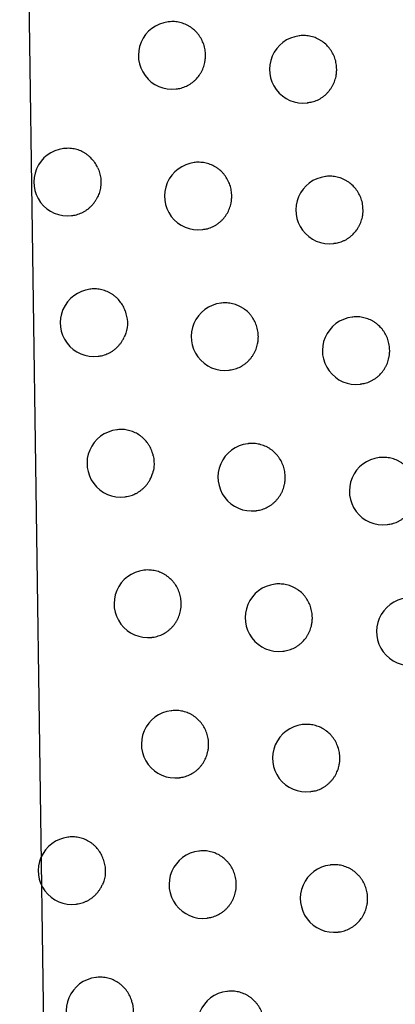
# Model space of a CAD drawing. Header units: millimetres. Extents: x -0.66 to 0.91, y -0.4 to 0.64.
# Tile 129 of 171: x 0.28249 to 0.28805, y 0.03767 to 0.05226. Entities that reach past the tile are written whole.
import ezdxf

# ---------------------------------------------------------------- set-up
doc = ezdxf.new("R2010")
doc.units = ezdxf.units.MM
doc.layers.add('FORMAT', color=7, linetype='Continuous')

msp = doc.modelspace()

# ---------------------------------------------------------------- linework, layer by layer
at = {"layer": 'FORMAT', "color": 7, "linetype": 'Continuous', "lineweight": 25}
for p, q in [((0.282486, 0.061867), (0.282953, 0.029505)), ((0.284693, 0.052227), (0.284684, 0.052226)), ((0.286635, 0.052021), (0.286626, 0.05202)), ((0.284803, 0.051233), (0.28481, 0.051234)), ((0.286745, 0.051027), (0.286752, 0.051028)), ((0.283145, 0.050351), (0.283136, 0.05035)), ((0.285082, 0.050144), (0.285073, 0.050143)), ((0.287024, 0.049937), (0.287016, 0.049936)), ((0.283255, 0.049357), (0.283261, 0.049358)), ((0.285192, 0.04915), (0.285198, 0.049151)), ((0.287135, 0.048944), (0.287141, 0.048944)), ((0.283536, 0.048268), (0.283527, 0.048267)), ((0.285475, 0.048061), (0.285466, 0.04806)), ((0.287419, 0.047855), (0.28741, 0.047854)), ((0.283646, 0.047274), (0.283652, 0.047275)), ((0.285585, 0.047067), (0.285591, 0.047068)), ((0.287529, 0.046861), (0.287536, 0.046862)), ((0.283932, 0.046186), (0.283924, 0.046185)), ((0.285872, 0.045979), (0.285864, 0.045978)), ((0.287817, 0.045773), (0.287809, 0.045772)), ((0.284043, 0.045192), (0.284049, 0.045193)), ((0.285983, 0.044985), (0.285989, 0.044986)), ((0.287928, 0.044779), (0.287935, 0.04478)), ((0.284333, 0.044105), (0.284324, 0.044104)), ((0.286274, 0.043898), (0.286266, 0.043897)), ((0.284443, 0.043111), (0.28445, 0.043112)), ((0.286385, 0.042904), (0.286391, 0.042905)), ((0.284738, 0.042024), (0.28473, 0.042023)), ((0.286681, 0.041818), (0.286672, 0.041817)), ((0.284849, 0.04103), (0.284855, 0.041031)), ((0.286791, 0.040824), (0.286798, 0.040825)), ((0.28321, 0.040152), (0.283201, 0.040151)), ((0.285148, 0.039945), (0.28514, 0.039944)), ((0.287092, 0.039739), (0.287084, 0.039738)), ((0.28332, 0.039158), (0.283326, 0.039159)), ((0.285259, 0.038951), (0.285265, 0.038952)), ((0.287203, 0.038745), (0.287209, 0.038746)), ((0.283623, 0.038073), (0.283614, 0.038072)), ((0.285563, 0.037867), (0.285554, 0.037866))]:
    msp.add_line(p, q, dxfattribs=at)
for centre in [(0.284744, 0.05173), (0.286686, 0.051523), (0.283195, 0.049853), (0.285132, 0.049646), (0.287076, 0.04944), (0.283587, 0.04777), (0.285526, 0.047564), (0.28747, 0.047357), (0.283983, 0.045688), (0.285923, 0.045482), (0.287869, 0.045276), (0.284384, 0.043607), (0.286325, 0.043401), (0.288272, 0.043195), (0.284789, 0.041527), (0.286732, 0.041321), (0.283261, 0.039654), (0.285199, 0.039448), (0.287143, 0.039241), (0.283674, 0.037576), (0.285614, 0.037369)]:
    msp.add_arc(centre, 0.0005, 96.8344, 276.8344, dxfattribs=at)
for points, knots in [([(0.301512, 0.021373), (0.300104, 0.027961), (0.297285, 0.041138), (0.293571, 0.061018), (0.2902, 0.080972), (0.288299, 0.094334), (0.287348, 0.101017)], [0, 0, 0, 0, 0.249742, 0.499588, 0.749742, 1, 1, 1, 1]), ([(0.285239, 0.05173), (0.285238, 0.051744), (0.285237, 0.051785), (0.285228, 0.051841), (0.285212, 0.051895), (0.285191, 0.051947), (0.285165, 0.051996), (0.285133, 0.052041), (0.285097, 0.052084), (0.285056, 0.052122), (0.285011, 0.052153), (0.284964, 0.052182), (0.284913, 0.052203), (0.28486, 0.052218), (0.284819, 0.052226), (0.284779, 0.052231), (0.284737, 0.052231), (0.284708, 0.05223), (0.284694, 0.052227), (0.284693, 0.052227)], [0, 0, 0, 0, 0.048784, 0.148012, 0.198576, 0.247535, 0.346579, 0.397131, 0.446201, 0.545464, 0.596123, 0.645415, 0.745126, 0.796014, 0.845517, 0.895365, 0.945746, 0.996858, 1, 1, 1, 1]), ([(0.287182, 0.051524), (0.287181, 0.051537), (0.28718, 0.051579), (0.287171, 0.051635), (0.287155, 0.051689), (0.287134, 0.051741), (0.287108, 0.05179), (0.287075, 0.051835), (0.287039, 0.051878), (0.286998, 0.051916), (0.286953, 0.051947), (0.286905, 0.051975), (0.286854, 0.051997), (0.286801, 0.052012), (0.286761, 0.05202), (0.28672, 0.052024), (0.286678, 0.052024), (0.28665, 0.052024), (0.286635, 0.052021), (0.286635, 0.052021)], [0, 0, 0, 0, 0.048892, 0.148339, 0.199012, 0.248081, 0.347345, 0.398012, 0.447151, 0.546554, 0.597288, 0.646566, 0.746251, 0.797129, 0.846541, 0.896297, 0.946587, 0.997608, 1, 1, 1, 1]), ([(0.28481, 0.051236), (0.284819, 0.051236), (0.284842, 0.051238), (0.284878, 0.051247), (0.28493, 0.051263), (0.284981, 0.051287), (0.285027, 0.051317), (0.28506, 0.051342), (0.285102, 0.05138), (0.285138, 0.051422), (0.285168, 0.051469), (0.285195, 0.051519), (0.285215, 0.051571), (0.285229, 0.051629), (0.285237, 0.051677), (0.285238, 0.051712), (0.285239, 0.05173)], [0, 0, 0, 0, 0.038624, 0.097784, 0.157381, 0.272995, 0.331685, 0.391237, 0.448681, 0.564903, 0.624242, 0.681418, 0.797094, 0.856152, 0.927678, 1, 1, 1, 1]), ([(0.286751, 0.051032), (0.286774, 0.051034), (0.286812, 0.051037), (0.28686, 0.051053), (0.286898, 0.051069), (0.286935, 0.051088), (0.28697, 0.051111), (0.287003, 0.051136), (0.287034, 0.051164), (0.287062, 0.051195), (0.287088, 0.051228), (0.287111, 0.051263), (0.287138, 0.051312), (0.287158, 0.051364), (0.287173, 0.051422), (0.28718, 0.051471), (0.287181, 0.051506), (0.287182, 0.051524)], [0, 0, 0, 0, 0.09821, 0.157638, 0.215143, 0.273052, 0.331587, 0.39098, 0.448347, 0.506117, 0.564513, 0.623765, 0.680962, 0.796678, 0.855752, 0.927476, 1, 1, 1, 1]), ([(0.28364, 0.050071), (0.283632, 0.050087), (0.283615, 0.05012), (0.283578, 0.050172), (0.283538, 0.050217), (0.283496, 0.050252), (0.283462, 0.050276), (0.283427, 0.050298), (0.28339, 0.050315), (0.283351, 0.05033), (0.283312, 0.050342), (0.283271, 0.050349), (0.283231, 0.050354), (0.283189, 0.050354), (0.28316, 0.050353), (0.283146, 0.050351), (0.283145, 0.050351)], [0, 0, 0, 0, 0.088744, 0.178315, 0.31206, 0.379936, 0.448787, 0.51565, 0.583457, 0.651743, 0.721012, 0.788253, 0.855958, 0.925127, 0.994802, 1, 1, 1, 1]), ([(0.28364, 0.050071), (0.283646, 0.050058), (0.283657, 0.050033), (0.28367, 0.049993), (0.28368, 0.049952), (0.283686, 0.049911), (0.283689, 0.049869), (0.283689, 0.049827), (0.283685, 0.049785), (0.283678, 0.049744), (0.283665, 0.049693), (0.283646, 0.049644), (0.283627, 0.04961), (0.283621, 0.049598)], [0, 0, 0, 0, 0.083641, 0.167863, 0.253916, 0.340602, 0.424243, 0.508465, 0.594518, 0.681203, 0.759694, 0.919011, 1, 1, 1, 1]), ([(0.285628, 0.049646), (0.285627, 0.04966), (0.285626, 0.049702), (0.285616, 0.049757), (0.285601, 0.049811), (0.28558, 0.049863), (0.285554, 0.049913), (0.285521, 0.049958), (0.285486, 0.05), (0.285445, 0.050038), (0.2854, 0.05007), (0.285352, 0.050098), (0.285301, 0.05012), (0.285248, 0.050135), (0.285208, 0.050143), (0.285167, 0.050147), (0.285126, 0.050147), (0.285097, 0.050147), (0.285082, 0.050144), (0.285082, 0.050143)], [0, 0, 0, 0, 0.048811, 0.148095, 0.198687, 0.247674, 0.346774, 0.397355, 0.446443, 0.545742, 0.59642, 0.645709, 0.745414, 0.796301, 0.845781, 0.895606, 0.945965, 0.997055, 1, 1, 1, 1]), ([(0.287572, 0.04944), (0.287571, 0.049468), (0.287569, 0.04951), (0.287557, 0.049565), (0.287545, 0.049605), (0.287524, 0.049657), (0.287498, 0.049707), (0.287465, 0.049752), (0.287429, 0.049795), (0.287388, 0.049832), (0.287343, 0.049864), (0.287295, 0.049892), (0.287244, 0.049914), (0.287191, 0.049929), (0.28715, 0.049936), (0.287109, 0.049941), (0.287068, 0.049941), (0.287039, 0.04994), (0.287025, 0.049937), (0.287024, 0.049937)], [0, 0, 0, 0, 0.0980779, 0.1484015, 0.1990955, 0.2481836, 0.3474884, 0.3981761, 0.4473267, 0.546755, 0.597503, 0.6467779, 0.7464577, 0.7973343, 0.8467289, 0.8964682, 0.9467411, 0.9977449, 1, 1, 1, 1]), ([(0.283261, 0.049358), (0.28327, 0.049359), (0.283292, 0.049362), (0.283328, 0.04937), (0.283368, 0.049383), (0.283406, 0.049399), (0.283442, 0.049418), (0.283478, 0.04944), (0.283511, 0.049466), (0.283542, 0.049494), (0.28357, 0.049524), (0.283596, 0.049557), (0.283612, 0.049583), (0.28362, 0.049597), (0.283621, 0.049598)], [0, 0, 0, 0, 0.060142, 0.1539444, 0.2484391, 0.3395035, 0.4312041, 0.5249173, 0.6193285, 0.709957, 0.8012203, 0.8944929, 0.9884625, 1, 1, 1, 1]), ([(0.285198, 0.049154), (0.285221, 0.049156), (0.285258, 0.04916), (0.285319, 0.04918), (0.285369, 0.049204), (0.285416, 0.049233), (0.285449, 0.049259), (0.28548, 0.049287), (0.285508, 0.049317), (0.285534, 0.04935), (0.285557, 0.049386), (0.285584, 0.049435), (0.285604, 0.049487), (0.285618, 0.049545), (0.285626, 0.049594), (0.285627, 0.049629), (0.285628, 0.049646)], [0, 0, 0, 0, 0.097785, 0.157342, 0.272887, 0.33154, 0.391056, 0.448484, 0.506317, 0.564777, 0.624098, 0.681282, 0.796976, 0.856042, 0.927622, 1, 1, 1, 1]), ([(0.287141, 0.048948), (0.287164, 0.04895), (0.287201, 0.048953), (0.28725, 0.04897), (0.287288, 0.048986), (0.287325, 0.049005), (0.28736, 0.049027), (0.287393, 0.049053), (0.287434, 0.04909), (0.287471, 0.049133), (0.287501, 0.049179), (0.287528, 0.049229), (0.287548, 0.049281), (0.287563, 0.049339), (0.287571, 0.049388), (0.287572, 0.049423), (0.287572, 0.04944)], [0, 0, 0, 0, 0.098324, 0.157727, 0.215212, 0.273099, 0.331612, 0.390982, 0.448342, 0.564389, 0.623633, 0.680841, 0.796578, 0.855663, 0.927431, 1, 1, 1, 1]), ([(0.28405, 0.047945), (0.28404, 0.047969), (0.28402, 0.048018), (0.283975, 0.048084), (0.28393, 0.048134), (0.283888, 0.04817), (0.283854, 0.048194), (0.283819, 0.048215), (0.283782, 0.048233), (0.283743, 0.048247), (0.283703, 0.048259), (0.283663, 0.048267), (0.283622, 0.048271), (0.283581, 0.048272), (0.283552, 0.04827), (0.283537, 0.048268), (0.283536, 0.048268)], [0, 0, 0, 0, 0.1164653, 0.2351219, 0.359727, 0.4229648, 0.4871132, 0.5493743, 0.6125157, 0.6761035, 0.7406077, 0.8031918, 0.8662085, 0.9305881, 0.9954384, 1, 1, 1, 1]), ([(0.286021, 0.047564), (0.286021, 0.047577), (0.286019, 0.047619), (0.28601, 0.047675), (0.285994, 0.047729), (0.285974, 0.047781), (0.285947, 0.04783), (0.285915, 0.047875), (0.285879, 0.047918), (0.285838, 0.047955), (0.285793, 0.047987), (0.285745, 0.048015), (0.285694, 0.048037), (0.285641, 0.048052), (0.285601, 0.04806), (0.28556, 0.048064), (0.285519, 0.048064), (0.28549, 0.048065), (0.285475, 0.048061), (0.285475, 0.048061)], [0, 0, 0, 0, 0.048836, 0.148171, 0.198788, 0.247801, 0.346952, 0.39756, 0.446663, 0.545994, 0.59669, 0.645975, 0.745674, 0.796558, 0.846017, 0.895821, 0.946158, 0.997226, 1, 1, 1, 1]), ([(0.28405, 0.047945), (0.284064, 0.047891), (0.284092, 0.047783), (0.284072, 0.047647), (0.284042, 0.047576), (0.284034, 0.047556)], [0, 0, 0, 0, 0.418984, 0.837967, 1, 1, 1, 1]), ([(0.287967, 0.047358), (0.287965, 0.047385), (0.287963, 0.047427), (0.287952, 0.047482), (0.28794, 0.047523), (0.287919, 0.047575), (0.287892, 0.047624), (0.28786, 0.04767), (0.287824, 0.047712), (0.287783, 0.04775), (0.287737, 0.047782), (0.287689, 0.04781), (0.287638, 0.047831), (0.287585, 0.047846), (0.287545, 0.047854), (0.287504, 0.047858), (0.287462, 0.047858), (0.287434, 0.047858), (0.287419, 0.047855), (0.287419, 0.047855)], [0, 0, 0, 0, 0.0981146, 0.1484569, 0.1991696, 0.2482762, 0.3476185, 0.3983257, 0.4474878, 0.5469399, 0.5977007, 0.6469732, 0.7466486, 0.7975236, 0.8469027, 0.8966263, 0.9468836, 0.9978718, 1, 1, 1, 1]), ([(0.283652, 0.047275), (0.283661, 0.047276), (0.283684, 0.047279), (0.28372, 0.047287), (0.28376, 0.0473), (0.283798, 0.047316), (0.283834, 0.047335), (0.28387, 0.047357), (0.283903, 0.047383), (0.283934, 0.047411), (0.283962, 0.047441), (0.283988, 0.047475), (0.284013, 0.047513), (0.284027, 0.047541), (0.284034, 0.047556)], [0, 0, 0, 0, 0.054945, 0.140089, 0.225862, 0.308528, 0.391772, 0.476841, 0.562543, 0.644846, 0.727725, 0.812427, 0.897761, 1, 1, 1, 1]), ([(0.285591, 0.047069), (0.2856, 0.04707), (0.285623, 0.047072), (0.28566, 0.047081), (0.285712, 0.047097), (0.285763, 0.047121), (0.285809, 0.047151), (0.285843, 0.047176), (0.285873, 0.047204), (0.285902, 0.047235), (0.285927, 0.047268), (0.28595, 0.047303), (0.285977, 0.047352), (0.285997, 0.047405), (0.286012, 0.047462), (0.286019, 0.047511), (0.28602, 0.047546), (0.286021, 0.047564)], [0, 0, 0, 0, 0.038969, 0.098042, 0.157552, 0.273011, 0.331621, 0.391091, 0.448495, 0.506303, 0.564737, 0.62403, 0.681213, 0.796902, 0.855965, 0.927583, 1, 1, 1, 1]), ([(0.287535, 0.046866), (0.287559, 0.046868), (0.287596, 0.046871), (0.287644, 0.046887), (0.287683, 0.046903), (0.287719, 0.046922), (0.287755, 0.046945), (0.287788, 0.04697), (0.287829, 0.047007), (0.287865, 0.04705), (0.287896, 0.047097), (0.287923, 0.047146), (0.287943, 0.047198), (0.287957, 0.047256), (0.287965, 0.047305), (0.287966, 0.04734), (0.287967, 0.047358)], [0, 0, 0, 0, 0.098421, 0.157795, 0.215254, 0.273117, 0.331604, 0.390947, 0.448295, 0.564317, 0.623547, 0.680759, 0.796506, 0.855594, 0.927397, 1, 1, 1, 1]), ([(0.284465, 0.045801), (0.28446, 0.045819), (0.284449, 0.045863), (0.284424, 0.045918), (0.284396, 0.045966), (0.284364, 0.046011), (0.284326, 0.046052), (0.284284, 0.046088), (0.284239, 0.04612), (0.28419, 0.046146), (0.284139, 0.046165), (0.284099, 0.046177), (0.284059, 0.046185), (0.284018, 0.046189), (0.283977, 0.046189), (0.283948, 0.046188), (0.283933, 0.046186), (0.283932, 0.046186)], [0, 0, 0, 0, 0.074218, 0.187525, 0.245034, 0.303377, 0.41697, 0.47462, 0.5331, 0.647267, 0.705208, 0.763985, 0.820986, 0.878381, 0.937018, 0.996083, 1, 1, 1, 1]), ([(0.286419, 0.045482), (0.286418, 0.045496), (0.286417, 0.045537), (0.286408, 0.045593), (0.286392, 0.045647), (0.286371, 0.045699), (0.286345, 0.045748), (0.286312, 0.045794), (0.286277, 0.045836), (0.286235, 0.045874), (0.28619, 0.045906), (0.286143, 0.045934), (0.286092, 0.045955), (0.286039, 0.04597), (0.285998, 0.045978), (0.285957, 0.045982), (0.285916, 0.045982), (0.285887, 0.045983), (0.285873, 0.045979), (0.285872, 0.045979)], [0, 0, 0, 0, 0.04886, 0.148242, 0.198883, 0.247919, 0.347118, 0.39775, 0.446869, 0.54623, 0.596942, 0.646224, 0.745917, 0.796798, 0.846237, 0.896021, 0.946338, 0.997387, 1, 1, 1, 1]), ([(0.284465, 0.045801), (0.284473, 0.045745), (0.284485, 0.045655), (0.284463, 0.045568), (0.284454, 0.045535)], [0, 0, 0, 0, 0.621366, 1, 1, 1, 1]), ([(0.288366, 0.045276), (0.288365, 0.045304), (0.288363, 0.045346), (0.288351, 0.0454), (0.288339, 0.045441), (0.288318, 0.045493), (0.288291, 0.045543), (0.288259, 0.045588), (0.288223, 0.04563), (0.288182, 0.045668), (0.288136, 0.0457), (0.288088, 0.045728), (0.288037, 0.04575), (0.287984, 0.045764), (0.287943, 0.045772), (0.287902, 0.045776), (0.287861, 0.045776), (0.287832, 0.045776), (0.287818, 0.045773), (0.287818, 0.045773)], [0, 0, 0, 0, 0.098148, 0.148508, 0.199238, 0.248362, 0.347739, 0.398464, 0.447637, 0.547111, 0.597883, 0.647154, 0.746825, 0.797699, 0.847063, 0.896773, 0.947016, 0.997989, 1, 1, 1, 1]), ([(0.284049, 0.045193), (0.284058, 0.045194), (0.28408, 0.045197), (0.284117, 0.045205), (0.284156, 0.045218), (0.284194, 0.045234), (0.284231, 0.045253), (0.284266, 0.045275), (0.284299, 0.045301), (0.28433, 0.045329), (0.284358, 0.045359), (0.284384, 0.045393), (0.28441, 0.045432), (0.284435, 0.04548), (0.284448, 0.045516), (0.284454, 0.045535)], [0, 0, 0, 0, 0.048925, 0.124281, 0.200193, 0.273362, 0.347042, 0.422336, 0.49819, 0.571064, 0.644987, 0.719444, 0.794999, 0.896967, 1, 1, 1, 1]), ([(0.285988, 0.04499), (0.286012, 0.044992), (0.286049, 0.044995), (0.28611, 0.045016), (0.28616, 0.045039), (0.286207, 0.045069), (0.28624, 0.045094), (0.286271, 0.045122), (0.286299, 0.045153), (0.286325, 0.045186), (0.286348, 0.045221), (0.286375, 0.04527), (0.286395, 0.045323), (0.28641, 0.045381), (0.286417, 0.045429), (0.286418, 0.045464), (0.286419, 0.045482)], [0, 0, 0, 0, 0.098036, 0.157517, 0.272929, 0.331515, 0.390959, 0.448356, 0.506155, 0.564581, 0.623865, 0.681062, 0.796779, 0.855854, 0.927528, 1, 1, 1, 1]), ([(0.287934, 0.044784), (0.287958, 0.044786), (0.287995, 0.044789), (0.288043, 0.044806), (0.288082, 0.044821), (0.288118, 0.044841), (0.288154, 0.044863), (0.288187, 0.044888), (0.288228, 0.044926), (0.288264, 0.044968), (0.288295, 0.045015), (0.288322, 0.045064), (0.288342, 0.045117), (0.288357, 0.045175), (0.288364, 0.045223), (0.288365, 0.045258), (0.288366, 0.045276)], [0, 0, 0, 0, 0.0985113, 0.1578582, 0.2152944, 0.2731332, 0.3315963, 0.390915, 0.4482517, 0.56425, 0.6234675, 0.6806842, 0.7964387, 0.8555305, 0.9273647, 1, 1, 1, 1]), ([(0.284879, 0.043607), (0.284878, 0.043621), (0.284877, 0.043663), (0.284868, 0.043718), (0.284852, 0.043772), (0.284831, 0.043824), (0.284805, 0.043873), (0.284773, 0.043919), (0.284737, 0.043961), (0.284696, 0.043999), (0.284651, 0.044031), (0.284604, 0.044059), (0.284553, 0.044081), (0.2845, 0.044096), (0.284459, 0.044103), (0.284419, 0.044108), (0.284377, 0.044108), (0.284348, 0.044108), (0.284334, 0.044105), (0.284333, 0.044104)], [0, 0, 0, 0, 0.048779, 0.147997, 0.198554, 0.247509, 0.346541, 0.397088, 0.446155, 0.545412, 0.596067, 0.64536, 0.745074, 0.795963, 0.845471, 0.895323, 0.945709, 0.996827, 1, 1, 1, 1]), ([(0.286821, 0.043401), (0.286821, 0.043415), (0.28682, 0.043456), (0.28681, 0.043512), (0.286794, 0.043566), (0.286774, 0.043618), (0.286747, 0.043667), (0.286715, 0.043713), (0.286679, 0.043755), (0.286638, 0.043793), (0.286593, 0.043825), (0.286545, 0.043853), (0.286494, 0.043874), (0.286441, 0.043889), (0.2864, 0.043897), (0.286359, 0.043901), (0.286318, 0.043901), (0.286289, 0.043901), (0.286275, 0.043898), (0.286274, 0.043898)], [0, 0, 0, 0, 0.048881, 0.148306, 0.198969, 0.248026, 0.347268, 0.397924, 0.447055, 0.546443, 0.59717, 0.646448, 0.746135, 0.797014, 0.846433, 0.896198, 0.946496, 0.997525, 1, 1, 1, 1]), ([(0.28445, 0.043113), (0.284459, 0.043114), (0.284482, 0.043115), (0.284518, 0.043124), (0.28457, 0.043141), (0.284621, 0.043164), (0.284667, 0.043194), (0.2847, 0.04322), (0.284731, 0.043248), (0.284759, 0.043278), (0.284785, 0.043311), (0.284808, 0.043347), (0.284835, 0.043396), (0.284855, 0.043448), (0.284869, 0.043506), (0.284877, 0.043555), (0.284878, 0.04359), (0.284879, 0.043607)], [0, 0, 0, 0, 0.038575, 0.097734, 0.15733, 0.272946, 0.331636, 0.391188, 0.448632, 0.50648, 0.564957, 0.624295, 0.681465, 0.797131, 0.856184, 0.927694, 1, 1, 1, 1]), ([(0.286391, 0.042907), (0.2864, 0.042907), (0.286423, 0.042909), (0.28646, 0.042918), (0.286512, 0.042934), (0.286563, 0.042958), (0.28661, 0.042988), (0.286643, 0.043013), (0.286684, 0.043051), (0.28672, 0.043093), (0.286751, 0.04314), (0.286777, 0.043189), (0.286798, 0.043242), (0.286812, 0.0433), (0.28682, 0.043348), (0.286821, 0.043383), (0.286821, 0.043401)], [0, 0, 0, 0, 0.0392798, 0.0982892, 0.1577336, 0.2730814, 0.3316337, 0.3910445, 0.4484239, 0.5645109, 0.6237765, 0.6809763, 0.7966989, 0.8557767, 0.9274886, 1, 1, 1, 1]), ([(0.285284, 0.041527), (0.285284, 0.041541), (0.285283, 0.041582), (0.285273, 0.041638), (0.285257, 0.041692), (0.285237, 0.041744), (0.28521, 0.041793), (0.285178, 0.041839), (0.285142, 0.041881), (0.285101, 0.041919), (0.285056, 0.041951), (0.285009, 0.041979), (0.284958, 0.042), (0.284905, 0.042015), (0.284865, 0.042023), (0.284824, 0.042028), (0.284782, 0.042028), (0.284754, 0.042027), (0.284739, 0.042024), (0.284738, 0.042024)], [0, 0, 0, 0, 0.048805, 0.148076, 0.19866, 0.247641, 0.346727, 0.397302, 0.446385, 0.545674, 0.596348, 0.645637, 0.745341, 0.796227, 0.845711, 0.89554, 0.945902, 0.996996, 1, 1, 1, 1]), ([(0.287228, 0.041321), (0.287228, 0.041335), (0.287227, 0.041376), (0.287217, 0.041432), (0.287201, 0.041486), (0.287181, 0.041538), (0.287154, 0.041587), (0.287122, 0.041633), (0.287086, 0.041675), (0.287044, 0.041713), (0.286999, 0.041745), (0.286951, 0.041773), (0.2869, 0.041794), (0.286847, 0.041809), (0.286807, 0.041817), (0.286766, 0.041821), (0.286724, 0.041821), (0.286696, 0.041821), (0.286681, 0.041818), (0.286681, 0.041818)], [0, 0, 0, 0, 0.0489012, 0.1483671, 0.1990506, 0.2481286, 0.3474125, 0.3980895, 0.4472334, 0.546648, 0.5973886, 0.6466645, 0.7463459, 0.797223, 0.8466256, 0.8963728, 0.9466536, 0.9976654, 1, 1, 1, 1]), ([(0.284855, 0.041035), (0.284878, 0.041037), (0.284915, 0.04104), (0.284976, 0.041061), (0.285026, 0.041084), (0.285073, 0.041114), (0.285106, 0.041139), (0.285137, 0.041167), (0.285165, 0.041198), (0.285191, 0.041231), (0.285214, 0.041266), (0.28524, 0.041316), (0.285261, 0.041368), (0.285275, 0.041426), (0.285283, 0.041475), (0.285284, 0.041509), (0.285284, 0.041527)], [0, 0, 0, 0, 0.0977451, 0.1573069, 0.2728652, 0.3315257, 0.3910479, 0.4484816, 0.5063197, 0.5647853, 0.6241116, 0.6812966, 0.7969917, 0.8560581, 0.9276302, 1, 1, 1, 1]), ([(0.286797, 0.040829), (0.286821, 0.040831), (0.286858, 0.040834), (0.286919, 0.040855), (0.28697, 0.040878), (0.287016, 0.040908), (0.28705, 0.040933), (0.28708, 0.040961), (0.287109, 0.040992), (0.287135, 0.041025), (0.287158, 0.04106), (0.287184, 0.041109), (0.287205, 0.041162), (0.287219, 0.041219), (0.287227, 0.041268), (0.287228, 0.041303), (0.287228, 0.041321)], [0, 0, 0, 0, 0.0982575, 0.1576723, 0.2729692, 0.3314952, 0.3908788, 0.4482468, 0.5060178, 0.5644138, 0.6236664, 0.6808734, 0.7966101, 0.8556943, 0.9274471, 1, 1, 1, 1]), ([(0.283724, 0.039827), (0.283714, 0.039852), (0.283694, 0.039901), (0.283649, 0.039968), (0.283604, 0.040018), (0.283562, 0.040054), (0.283517, 0.040086), (0.283468, 0.040112), (0.283417, 0.040131), (0.283377, 0.040143), (0.283337, 0.040151), (0.283296, 0.040155), (0.283254, 0.040156), (0.283226, 0.040154), (0.283211, 0.040152), (0.28321, 0.040152)], [0, 0, 0, 0, 0.1176366, 0.237547, 0.3617775, 0.4248252, 0.4887808, 0.6136967, 0.6770926, 0.7414021, 0.8037957, 0.8666204, 0.9308041, 0.995457, 1, 1, 1, 1]), ([(0.283724, 0.039827), (0.283738, 0.039773), (0.283766, 0.039664), (0.283745, 0.039531), (0.283717, 0.039461), (0.283709, 0.039443)], [0, 0, 0, 0, 0.424626, 0.84925, 1, 1, 1, 1]), ([(0.285695, 0.039448), (0.285694, 0.039461), (0.285693, 0.039503), (0.285683, 0.039559), (0.285668, 0.039612), (0.285647, 0.039665), (0.285621, 0.039714), (0.285588, 0.039759), (0.285552, 0.039802), (0.285511, 0.039839), (0.285466, 0.039871), (0.285419, 0.039899), (0.285368, 0.039921), (0.285315, 0.039936), (0.285274, 0.039944), (0.285234, 0.039948), (0.285192, 0.039948), (0.285163, 0.039949), (0.285149, 0.039945), (0.285148, 0.039945)], [0, 0, 0, 0, 0.0488305, 0.1481534, 0.1987644, 0.2477711, 0.3469102, 0.3975119, 0.4466116, 0.5459346, 0.5966261, 0.6459119, 0.7456113, 0.7964954, 0.8459584, 0.8957663, 0.9461078, 0.9971804, 1, 1, 1, 1]), ([(0.28764, 0.039242), (0.287639, 0.039269), (0.287637, 0.039311), (0.287625, 0.039366), (0.287613, 0.039407), (0.287592, 0.039459), (0.287566, 0.039508), (0.287533, 0.039553), (0.287497, 0.039596), (0.287456, 0.039634), (0.287411, 0.039665), (0.287363, 0.039693), (0.287312, 0.039715), (0.287259, 0.03973), (0.287218, 0.039738), (0.287177, 0.039742), (0.287136, 0.039742), (0.287107, 0.039742), (0.287093, 0.039739), (0.287092, 0.039739)], [0, 0, 0, 0, 0.098096, 0.148429, 0.199132, 0.248229, 0.347552, 0.398249, 0.447405, 0.546845, 0.597599, 0.646873, 0.74655, 0.797426, 0.846813, 0.896544, 0.94681, 0.997806, 1, 1, 1, 1]), ([(0.283326, 0.039159), (0.283335, 0.03916), (0.283358, 0.039163), (0.283394, 0.039171), (0.283433, 0.039184), (0.283472, 0.0392), (0.283508, 0.039219), (0.283543, 0.039241), (0.283577, 0.039267), (0.283607, 0.039295), (0.283636, 0.039325), (0.283661, 0.039359), (0.283682, 0.03939), (0.283698, 0.039418), (0.283705, 0.039435), (0.283709, 0.039443)], [0, 0, 0, 0, 0.054605, 0.139203, 0.224425, 0.306565, 0.389278, 0.473805, 0.558961, 0.640744, 0.723099, 0.807266, 0.89206, 0.945948, 1, 1, 1, 1]), ([(0.285265, 0.038956), (0.285288, 0.038958), (0.285325, 0.038961), (0.285386, 0.038982), (0.285436, 0.039005), (0.285483, 0.039035), (0.285516, 0.03906), (0.285547, 0.039088), (0.285575, 0.039119), (0.285601, 0.039152), (0.285624, 0.039187), (0.285651, 0.039236), (0.285671, 0.039289), (0.285685, 0.039346), (0.285693, 0.039395), (0.285694, 0.03943), (0.285695, 0.039448)], [0, 0, 0, 0, 0.097875, 0.157397, 0.272887, 0.331512, 0.390998, 0.448415, 0.506235, 0.564683, 0.62399, 0.681182, 0.796889, 0.85596, 0.927581, 1, 1, 1, 1]), ([(0.287209, 0.038747), (0.287218, 0.038748), (0.287242, 0.038749), (0.287278, 0.038759), (0.287318, 0.038771), (0.287356, 0.038787), (0.287393, 0.038806), (0.287428, 0.038829), (0.287461, 0.038854), (0.287502, 0.038891), (0.287539, 0.038934), (0.287569, 0.038981), (0.287596, 0.03903), (0.287616, 0.039082), (0.287631, 0.03914), (0.287638, 0.039189), (0.287639, 0.039224), (0.28764, 0.039242)], [0, 0, 0, 0, 0.039544, 0.098487, 0.157863, 0.215327, 0.273193, 0.331685, 0.391032, 0.44838, 0.564401, 0.623631, 0.680835, 0.796564, 0.855644, 0.927422, 1, 1, 1, 1]), ([(0.284156, 0.037686), (0.284154, 0.037695), (0.284149, 0.037714), (0.284135, 0.037758), (0.284115, 0.037805), (0.284087, 0.037853), (0.284054, 0.037898), (0.284017, 0.037939), (0.283975, 0.037975), (0.28393, 0.038007), (0.283881, 0.038033), (0.28383, 0.038053), (0.28379, 0.038064), (0.28375, 0.038072), (0.283709, 0.038076), (0.283667, 0.038077), (0.283639, 0.038076), (0.283624, 0.038073), (0.283623, 0.038073)], [0, 0, 0, 0, 0.038611, 0.0773481, 0.1902735, 0.2475888, 0.3057348, 0.4189445, 0.4763998, 0.5346834, 0.6484641, 0.7062094, 0.7647878, 0.8215947, 0.8787944, 0.9372318, 0.9960966, 1, 1, 1, 1]), ([(0.286109, 0.037369), (0.286109, 0.037383), (0.286108, 0.037425), (0.286098, 0.03748), (0.286082, 0.037534), (0.286062, 0.037586), (0.286035, 0.037636), (0.286003, 0.037681), (0.285967, 0.037723), (0.285926, 0.037761), (0.285881, 0.037793), (0.285833, 0.037821), (0.285782, 0.037843), (0.285729, 0.037858), (0.285689, 0.037865), (0.285648, 0.03787), (0.285607, 0.03787), (0.285578, 0.03787), (0.285563, 0.037866), (0.285563, 0.037866)], [0, 0, 0, 0, 0.048854, 0.148224, 0.198859, 0.24789, 0.347077, 0.397703, 0.446818, 0.546171, 0.596879, 0.646161, 0.745855, 0.796736, 0.846179, 0.895967, 0.946289, 0.997341, 1, 1, 1, 1]), ([(0.284156, 0.037686), (0.284163, 0.03763), (0.284175, 0.037542), (0.284154, 0.037457), (0.284146, 0.037426)], [0, 0, 0, 0, 0.635935, 1, 1, 1, 1])]:
    msp.add_open_spline(points, degree=3, knots=knots, dxfattribs=at)

doc.saveas('drawing.dxf')
